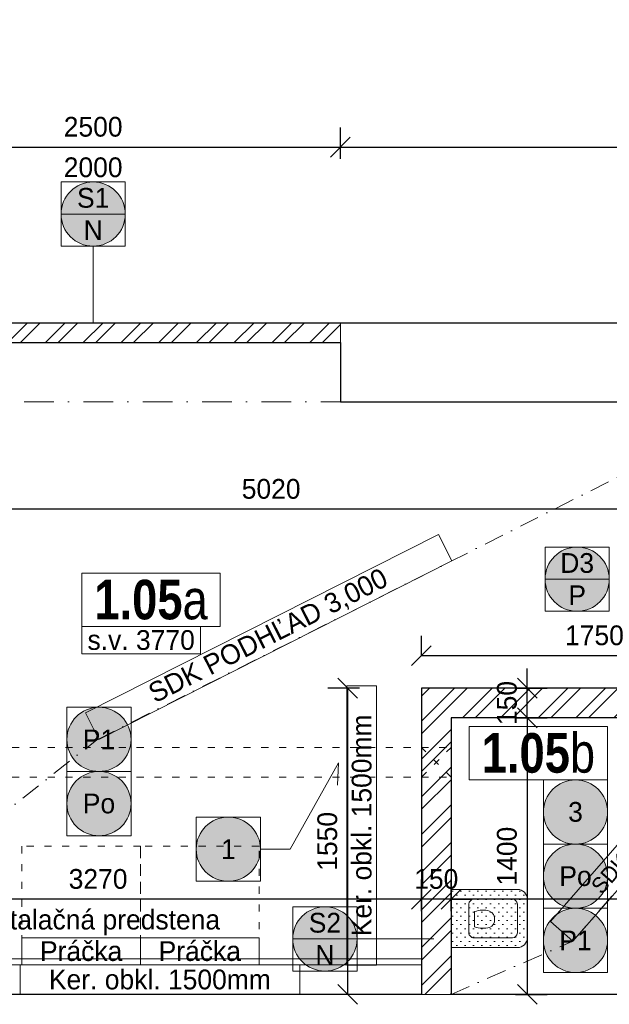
# Model space of a CAD drawing. Header units: millimetres. Extents: x -65956 to 5894746, y -14679 to 163521.
# Tile 27 of 89: x -59217 to -56236, y 29777 to 34761. Entities that reach past the tile are written whole.
import ezdxf

# ---------------------------------------------------------------- set-up
doc = ezdxf.new("R2010")
doc.units = ezdxf.units.MM
doc.linetypes.add('ACAD_ISO03W100', pattern=[30, 12, -18])
doc.linetypes.add('ČERCHOVANÁ', pattern=[1, 0.5, -0.25, 0, -0.25])
doc.layers.get('0').update_dxf_attribs({"lineweight": 5})
doc.layers.get('Defpoints').update_dxf_attribs({"color": 2, "lineweight": 30})
doc.layers.add('- pomocna', color=232, linetype='Continuous', lineweight=0, plot=False)
for name, color, linetype, lineweight in [('- popis', 7, 'Continuous', 0), ('- zariadenie', 30, 'Continuous', 0), ('Bodko ciarkovana T', 200, 'ČERCHOVANÁ', 0), ('H popisky', 30, 'Continuous', 25), ('H stavba', 82, 'Continuous', 30), ('KOTY', 51, 'Continuous', 5), ('m_ciarkovana zariadenie', 7, 'Continuous', 0), ('m_popis', 7, 'Continuous', 0), ('RE-nove', 10, 'Continuous', 0), ('Tbč stavba', 4, 'ČERCHOVANÁ', 0), ('Tč stavba', 7, 'ACAD_ISO03W100', 5), ('VT kóty', 51, 'Continuous', 5), ('VT sanita', 210, 'Continuous', 5)]:
    doc.layers.add(name, color=color, linetype=linetype, lineweight=lineweight)
doc.styles.add('1-100_te_2mm_200', font='technic_.ttf', dxfattribs={"height": 200})
doc.styles.add('1-20_ce_5mm_100', font='GOTHIC.TTF', dxfattribs={"height": 100})
doc.styles.add('1-50_ce_2mm_100', font='GOTHIC.TTF', dxfattribs={"height": 100})
doc.dimstyles.new('technic_1-100', dxfattribs={"dimtxt": 200, "dimasz": 240, "dimexe": 300, "dimexo": 200, "dimgap": 100, "dimtad": 1, "dimdec": 1, "dimrnd": 0.5, "dimtxsty": '1-100_te_2mm_200', "dimblk": 'OBLIQUE', "dimcen": 2.5, "dimclrd": 256, "dimclrt": 256, "dimadec": 0, "dimazin": 0, "dimtfac": 1, "dimtdec": 1, "dimtix": 1, "dimtmove": 1, "dimatfit": 3, "dimldrblk": 'OBLIQUE', "dimfxl": 400, "dimfxlon": 1, "dimarcsym": 0})
pattern_1 = [(45, (0, 0), (-95.45942, 95.45942), []), (45, (63.64, 0), (-95.45942, 95.45942), [])]

# ---------------------------------------------------------------- blocks, each defined once
blk = doc.blocks.new('_Oblique')
at = {"color": 0, "linetype": 'ByBlock', "lineweight": -2}
blk.add_line((-0.5, -0.5), (0.5, 0.5), dxfattribs=at)
blk = doc.blocks.new('*D498')
at = {"layer": 'Defpoints', "color": 0, "transparency": 16777216}
for p in [(-57596, 34115.7), (-60096, 33227), (-57596, 33227)]:
    blk.add_point(p, dxfattribs=at)
at = {"layer": 'KOTY', "color": 0, "lineweight": -2, "transparency": 16777216}
for p, q in [((-60096, 34055.7), (-60096, 34215.7)), ((-57596, 34055.7), (-57596, 34215.7))]:
    blk.add_line(p, q, dxfattribs=at)
at = {"layer": 'KOTY', "lineweight": -2, "transparency": 16777216}
blk.add_line((-60096, 34115.7), (-57596, 34115.7), dxfattribs=at)
at = {"layer": 'KOTY', "lineweight": -2, "transparency": 16777216, "xscale": 100, "yscale": 100, "zscale": 100, "rotation": 180}
blk.add_blockref('_Oblique', (-60096, 34115.7), dxfattribs=at)
at = {"layer": 'KOTY', "lineweight": -2, "transparency": 16777216, "xscale": 100, "yscale": 100, "zscale": 100}
blk.add_blockref('_Oblique', (-57596, 34115.7), dxfattribs=at)
at = {"layer": 'KOTY', "transparency": 16777216, "char_height": 100, "attachment_point": 5, "style": '1-20_ce_5mm_100'}
for s, insert in [('2500', (-58846, 34218.2)), ('2000', (-58846, 34013.1))]:
    blk.add_mtext(s, dxfattribs=dict(at, insert=insert))
blk = doc.blocks.new('*D499')
at = {"layer": 'Defpoints', "color": 0, "transparency": 16777216}
for p in [(-52906, 34115.7), (-57596, 33227), (-52906, 33227)]:
    blk.add_point(p, dxfattribs=at)
at = {"layer": 'KOTY', "color": 0, "lineweight": -2, "transparency": 16777216}
for p, q in [((-57596, 34055.7), (-57596, 34215.7)), ((-52906, 34055.7), (-52906, 34215.7))]:
    blk.add_line(p, q, dxfattribs=at)
at = {"layer": 'KOTY', "lineweight": -2, "transparency": 16777216}
blk.add_line((-57596, 34115.7), (-52906, 34115.7), dxfattribs=at)
at = {"layer": 'KOTY', "lineweight": -2, "transparency": 16777216, "xscale": 100, "yscale": 100, "zscale": 100, "rotation": 180}
blk.add_blockref('_Oblique', (-57596, 34115.7), dxfattribs=at)
at = {"layer": 'KOTY', "lineweight": -2, "transparency": 16777216, "xscale": 100, "yscale": 100, "zscale": 100}
blk.add_blockref('_Oblique', (-52906, 34115.7), dxfattribs=at)
at = {"layer": 'KOTY', "transparency": 16777216, "insert": (-55251, 34218.2), "char_height": 100, "attachment_point": 5, "style": '1-20_ce_5mm_100'}
blk.add_mtext('4690', dxfattribs=at)
blk = doc.blocks.new('*D506')
at = {"layer": 'Defpoints', "color": 0, "transparency": 16777216}
for p in [(-60456, 32827), (-55436, 32827), (-60456, 32282.9)]:
    blk.add_point(p, dxfattribs=at)
at = {"layer": 'KOTY', "color": 0, "lineweight": -2, "transparency": 16777216}
for p, q in [((-60456, 32342.9), (-60456, 32182.9)), ((-55436, 32342.9), (-55436, 32182.9))]:
    blk.add_line(p, q, dxfattribs=at)
at = {"layer": 'KOTY', "lineweight": -2, "transparency": 16777216}
blk.add_line((-55436, 32282.9), (-60456, 32282.9), dxfattribs=at)
at = {"layer": 'KOTY', "lineweight": -2, "transparency": 16777216, "xscale": 100, "yscale": 100, "zscale": 100, "rotation": 180}
blk.add_blockref('_Oblique', (-60456, 32282.9), dxfattribs=at)
at = {"layer": 'KOTY', "lineweight": -2, "transparency": 16777216, "xscale": 100, "yscale": 100, "zscale": 100}
blk.add_blockref('_Oblique', (-55436, 32282.9), dxfattribs=at)
at = {"layer": 'KOTY', "transparency": 16777216, "insert": (-57946, 32385.4), "char_height": 100, "attachment_point": 5, "style": '1-20_ce_5mm_100'}
blk.add_mtext('5020', dxfattribs=at)
blk = doc.blocks.new('*T439')
at = {"layer": 'Defpoints', "color": 8, "linetype": 'ByBlock', "lineweight": 0, "transparency": 16777216}
for p, q in [((0, 0), (700, 0)), ((0, 0), (0, -270.7)), ((700, 0), (700, -270.7)), ((0, -270.7), (700, -270.7))]:
    blk.add_line(p, q, dxfattribs=at)
at = {"layer": 'H popisky', "color": 0, "transparency": 16777216, "insert": (350, -135.3), "char_height": 200, "width": 696, "attachment_point": 5, "style": '1-50_ce_2mm_100'}
blk.add_mtext('{\\fTechnicLite|b1|i0|c2|p2;\\C256;1.05\\fArial Narrow|b0|i0|c0|p34;a}', dxfattribs=at)
blk = doc.blocks.new('*T460')
at = {"layer": 'Defpoints', "color": 8, "linetype": 'ByBlock', "lineweight": 0, "transparency": 16777216}
for p, q in [((0, 137.3), (600, 137.3)), ((0, 0), (0, 137.3)), ((600, 0), (600, 137.3)), ((0, 0), (600, 0))]:
    blk.add_line(p, q, dxfattribs=at)
at = {"layer": 'm_popis', "color": 0, "transparency": 16777216, "insert": (300, 68.7), "char_height": 100, "width": 596, "attachment_point": 5, "style": '1-50_ce_2mm_100'}
blk.add_mtext('Práčka', dxfattribs=at)
blk = doc.blocks.new('*T461')
at = {"layer": 'Defpoints', "color": 8, "linetype": 'ByBlock', "lineweight": 0, "transparency": 16777216}
for p, q in [((0, 137.3), (600, 137.3)), ((0, 0), (0, 137.3)), ((600, 0), (600, 137.3)), ((0, 0), (600, 0))]:
    blk.add_line(p, q, dxfattribs=at)
at = {"layer": 'm_popis', "color": 0, "transparency": 16777216, "insert": (300, 68.7), "char_height": 100, "width": 596, "attachment_point": 5, "style": '1-50_ce_2mm_100'}
blk.add_mtext('Práčka', dxfattribs=at)
blk = doc.blocks.new('*T414')
at = {"layer": 'Defpoints', "color": 8, "linetype": 'ByBlock', "lineweight": 0, "transparency": 16777216}
for p, q in [((0, 137.3), (600, 137.3)), ((0, 0), (0, 137.3)), ((600, 0), (600, 137.3)), ((0, 0), (600, 0))]:
    blk.add_line(p, q, dxfattribs=at)
at = {"layer": 'm_popis', "color": 0, "transparency": 16777216, "insert": (300, 68.7), "char_height": 100, "width": 596, "attachment_point": 5, "style": '1-50_ce_2mm_100'}
blk.add_mtext('s.v. 3770', dxfattribs=at)
blk = doc.blocks.new('fdgfdsgdfs')
at = {"layer": '- zariadenie'}
for p, q in [((1096714.8, -605249), (1096519.8, -605249)), ((1096469.8, -605299), (1096469.8, -605634.1)), ((1096519.8, -605324), (1096519.8, -605519.1)), ((1096689.8, -605299), (1096544.8, -605299)), ((1096714.8, -605519.1), (1096714.8, -605324)), ((1096764.8, -605634.1), (1096764.8, -605299)), ((1096620.8, -605515), (1096582.2, -605515)), ((1096620.8, -605515), (1096659.5, -605515)), ((1096689.8, -605544.1), (1096544.8, -605544.1)), ((1096469.8, -605634.1), (1096764.8, -605634.1))]:
    blk.add_line(p, q, dxfattribs=at)
for centre, radius, start, end in [((1096519.8, -605299), 50, 90, 180), ((1096714.8, -605299), 50, 0, 90), ((1096544.8, -605324), 25, 90, 180), ((1096689.8, -605324), 25, 0, 90), ((1096617.4, -605455.8), 41.5, 84.2198, 156.4961), ((1096624.3, -605455.8), 41.5, 23.5039, 95.7802), ((1096700.5, -605472.5), 125.7, 164.6539, 199.755), ((1096541.2, -605472.5), 125.7, 340.245, 15.346), ((1096544.8, -605519.1), 25, 180, 270), ((1096689.8, -605519.1), 25, 270, 0)]:
    blk.add_arc(centre, radius, start, end, dxfattribs=at)
blk = doc.blocks.new('*T841')
at = {"layer": 'Defpoints', "color": 8, "linetype": 'ByBlock', "lineweight": 0, "transparency": 16777216}
for p, q in [((0, 0), (700, 0)), ((0, 0), (0, -270.7)), ((700, 0), (700, -270.7)), ((0, -270.7), (700, -270.7))]:
    blk.add_line(p, q, dxfattribs=at)
at = {"layer": 'H popisky', "color": 0, "transparency": 16777216, "insert": (350, -135.3), "char_height": 200, "width": 696, "attachment_point": 5, "style": '1-50_ce_2mm_100'}
blk.add_mtext('{\\fTechnicLite|b1|i0|c2|p2;\\C256;1.05\\fArial Narrow|b0|i0|c238|p34;b}', dxfattribs=at)
blk = doc.blocks.new('*T844')
at = {"layer": 'Defpoints', "color": 8, "linetype": 'ByBlock', "lineweight": 0, "transparency": 16777216}
for p, q in [((0, 0), (324.9, 0)), ((0, 0), (0, -324.9)), ((324.9, 0), (324.9, -324.9)), ((0, -162.5), (324.9, -162.5)), ((0, -324.9), (324.9, -324.9))]:
    blk.add_line(p, q, dxfattribs=at)
at = {"layer": 'VT kóty', "color": 0, "transparency": 16777216, "char_height": 100, "width": 320.944, "attachment_point": 5, "style": '1-50_ce_2mm_100'}
for s, insert in [('S1', (162.5, -81.2)), ('N', (162.5, -243.7))]:
    blk.add_mtext(s, dxfattribs=dict(at, insert=insert))
blk = doc.blocks.new('*T845')
at = {"layer": 'Defpoints', "color": 8, "linetype": 'ByBlock', "lineweight": 0, "transparency": 16777216}
for p, q in [((0, 0), (324.9, 0)), ((0, 0), (0, -324.9)), ((324.9, 0), (324.9, -324.9)), ((0, -162.5), (324.9, -162.5)), ((0, -324.9), (324.9, -324.9))]:
    blk.add_line(p, q, dxfattribs=at)
at = {"layer": 'VT kóty', "color": 0, "transparency": 16777216, "char_height": 100, "width": 320.944, "attachment_point": 5, "style": '1-50_ce_2mm_100'}
for s, insert in [('S2', (162.5, -81.2)), ('N', (162.5, -243.7))]:
    blk.add_mtext(s, dxfattribs=dict(at, insert=insert))
blk = doc.blocks.new('*T853')
at = {"layer": 'Defpoints', "color": 8, "linetype": 'ByBlock', "lineweight": 0, "transparency": 16777216}
for p, q in [((0, 0), (324.9, 0)), ((0, 0), (0, -324.9)), ((324.9, 0), (324.9, -324.9)), ((0, -162.5), (324.9, -162.5)), ((0, -324.9), (324.9, -324.9))]:
    blk.add_line(p, q, dxfattribs=at)
at = {"layer": 'VT kóty', "color": 0, "transparency": 16777216, "char_height": 100, "width": 320.944, "attachment_point": 5, "style": '1-50_ce_2mm_100'}
for s, insert in [('D3', (162.5, -81.2)), ('P', (162.5, -243.7))]:
    blk.add_mtext(s, dxfattribs=dict(at, insert=insert))
blk = doc.blocks.new('*D864')
at = {"layer": 'Defpoints', "color": 0, "transparency": 16777216}
for p in [(-57036, 31227), (-57036, 29827), (-56650.9, 29827)]:
    blk.add_point(p, dxfattribs=at)
at = {"layer": 'KOTY', "color": 0, "lineweight": -2, "transparency": 16777216}
for p, q in [((-56710.9, 31227), (-56550.9, 31227)), ((-56710.9, 29827), (-56550.9, 29827))]:
    blk.add_line(p, q, dxfattribs=at)
at = {"layer": 'KOTY', "lineweight": -2, "transparency": 16777216}
blk.add_line((-56650.9, 31227), (-56650.9, 29827), dxfattribs=at)
at = {"layer": 'KOTY', "lineweight": -2, "transparency": 16777216, "xscale": 100, "yscale": 100, "zscale": 100}
for p, rotation in [((-56650.9, 31227), 90), ((-56650.9, 29827), 270)]:
    blk.add_blockref('_Oblique', p, dxfattribs=dict(at, rotation=rotation))
at = {"layer": 'KOTY', "transparency": 16777216, "insert": (-56753.4, 30527), "char_height": 100, "attachment_point": 5, "rotation": 90, "style": '1-20_ce_5mm_100'}
blk.add_mtext('1400', dxfattribs=at)
blk = doc.blocks.new('*D865')
at = {"layer": 'Defpoints', "color": 0, "transparency": 16777216}
for p in [(-57036, 31377), (-56650.9, 31377), (-57036, 31227)]:
    blk.add_point(p, dxfattribs=at)
at = {"layer": 'KOTY', "lineweight": -2, "transparency": 16777216}
for p, q in [((-56650.9, 31377), (-56650.9, 31477)), ((-56650.9, 31227), (-56650.9, 31377)), ((-56650.9, 31227), (-56650.9, 31127))]:
    blk.add_line(p, q, dxfattribs=at)
at = {"layer": 'KOTY', "color": 0, "lineweight": -2, "transparency": 16777216}
for p, q in [((-56710.9, 31377), (-56550.9, 31377)), ((-56710.9, 31227), (-56550.9, 31227))]:
    blk.add_line(p, q, dxfattribs=at)
at = {"layer": 'KOTY', "lineweight": -2, "transparency": 16777216, "xscale": 100, "yscale": 100, "zscale": 100}
for p, rotation in [((-56650.9, 31377), 270), ((-56650.9, 31227), 90)]:
    blk.add_blockref('_Oblique', p, dxfattribs=dict(at, rotation=rotation))
at = {"layer": 'KOTY', "transparency": 16777216, "insert": (-56753.4, 31302), "char_height": 100, "attachment_point": 5, "rotation": 90, "style": '1-20_ce_5mm_100'}
blk.add_mtext('150', dxfattribs=at)
blk = doc.blocks.new('*D867')
at = {"layer": 'Defpoints', "color": 0, "transparency": 16777216}
for p in [(-57036, 30308.5), (-57036, 29827), (-55436, 29827)]:
    blk.add_point(p, dxfattribs=at)
at = {"layer": 'KOTY', "color": 0, "lineweight": -2, "transparency": 16777216}
for p, q in [((-57036, 30248.5), (-57036, 30408.5)), ((-55436, 30248.5), (-55436, 30408.5))]:
    blk.add_line(p, q, dxfattribs=at)
at = {"layer": 'KOTY', "lineweight": -2, "transparency": 16777216}
blk.add_line((-55436, 30308.5), (-57036, 30308.5), dxfattribs=at)
at = {"layer": 'KOTY', "lineweight": -2, "transparency": 16777216, "xscale": 100, "yscale": 100, "zscale": 100, "rotation": 180}
blk.add_blockref('_Oblique', (-57036, 30308.5), dxfattribs=at)
at = {"layer": 'KOTY', "lineweight": -2, "transparency": 16777216, "xscale": 100, "yscale": 100, "zscale": 100}
blk.add_blockref('_Oblique', (-55436, 30308.5), dxfattribs=at)
at = {"layer": 'KOTY', "transparency": 16777216, "insert": (-55952.5, 30414.8), "char_height": 100, "attachment_point": 5, "style": '1-20_ce_5mm_100'}
blk.add_mtext('1600', dxfattribs=at)
blk = doc.blocks.new('*D868')
at = {"layer": 'Defpoints', "color": 0, "transparency": 16777216}
for p in [(-57186, 30308.5), (-57186, 29827), (-57036, 29827)]:
    blk.add_point(p, dxfattribs=at)
at = {"layer": 'KOTY', "color": 0, "lineweight": -2, "transparency": 16777216}
for p, q in [((-57186, 30248.5), (-57186, 30408.5)), ((-57036, 30248.5), (-57036, 30408.5))]:
    blk.add_line(p, q, dxfattribs=at)
at = {"layer": 'KOTY', "lineweight": -2, "transparency": 16777216}
for p, q in [((-57186, 30308.5), (-57286, 30308.5)), ((-57036, 30308.5), (-57186, 30308.5)), ((-57036, 30308.5), (-56936, 30308.5))]:
    blk.add_line(p, q, dxfattribs=at)
at = {"layer": 'KOTY', "lineweight": -2, "transparency": 16777216, "xscale": 100, "yscale": 100, "zscale": 100}
blk.add_blockref('_Oblique', (-57186, 30308.5), dxfattribs=at)
at = {"layer": 'KOTY', "lineweight": -2, "transparency": 16777216, "xscale": 100, "yscale": 100, "zscale": 100, "rotation": 180}
blk.add_blockref('_Oblique', (-57036, 30308.5), dxfattribs=at)
at = {"layer": 'KOTY', "transparency": 16777216, "insert": (-57111, 30411), "char_height": 100, "attachment_point": 5, "style": '1-20_ce_5mm_100'}
blk.add_mtext('150', dxfattribs=at)
blk = doc.blocks.new('*D869')
at = {"layer": 'Defpoints', "color": 0, "transparency": 16777216}
for p in [(-60456, 30308.5), (-60456, 29827), (-57186, 29827)]:
    blk.add_point(p, dxfattribs=at)
at = {"layer": 'KOTY', "color": 0, "lineweight": -2, "transparency": 16777216}
for p, q in [((-60456, 30248.5), (-60456, 30408.5)), ((-57186, 30248.5), (-57186, 30408.5))]:
    blk.add_line(p, q, dxfattribs=at)
at = {"layer": 'KOTY', "lineweight": -2, "transparency": 16777216}
blk.add_line((-57186, 30308.5), (-60456, 30308.5), dxfattribs=at)
at = {"layer": 'KOTY', "lineweight": -2, "transparency": 16777216, "xscale": 100, "yscale": 100, "zscale": 100, "rotation": 180}
blk.add_blockref('_Oblique', (-60456, 30308.5), dxfattribs=at)
at = {"layer": 'KOTY', "lineweight": -2, "transparency": 16777216, "xscale": 100, "yscale": 100, "zscale": 100}
blk.add_blockref('_Oblique', (-57186, 30308.5), dxfattribs=at)
at = {"layer": 'KOTY', "transparency": 16777216, "char_height": 100, "attachment_point": 5, "style": '1-20_ce_5mm_100'}
for s, insert in [('3270', (-58821, 30411)), ('inštalačná predstena', (-58821, 30190.7))]:
    blk.add_mtext(s, dxfattribs=dict(at, insert=insert))
blk = doc.blocks.new('*D870')
at = {"layer": 'Defpoints', "color": 0, "transparency": 16777216}
for p in [(-57186, 31541.5), (-57186, 31377), (-55436, 31377)]:
    blk.add_point(p, dxfattribs=at)
at = {"layer": 'KOTY', "color": 0, "lineweight": -2, "transparency": 16777216}
for p, q in [((-57186, 31541.5), (-57186, 31641.5)), ((-55436, 31541.5), (-55436, 31641.5))]:
    blk.add_line(p, q, dxfattribs=at)
at = {"layer": 'KOTY', "lineweight": -2, "transparency": 16777216}
blk.add_line((-55436, 31541.5), (-57186, 31541.5), dxfattribs=at)
at = {"layer": 'KOTY', "lineweight": -2, "transparency": 16777216, "xscale": 100, "yscale": 100, "zscale": 100, "rotation": 180}
blk.add_blockref('_Oblique', (-57186, 31541.5), dxfattribs=at)
at = {"layer": 'KOTY', "lineweight": -2, "transparency": 16777216, "xscale": 100, "yscale": 100, "zscale": 100}
blk.add_blockref('_Oblique', (-55436, 31541.5), dxfattribs=at)
at = {"layer": 'KOTY', "transparency": 16777216, "insert": (-56311, 31644.1), "char_height": 100, "attachment_point": 5, "style": '1-20_ce_5mm_100'}
blk.add_mtext('1750', dxfattribs=at)
blk = doc.blocks.new('*T873')
at = {"layer": 'Defpoints', "color": 8, "linetype": 'ByBlock', "lineweight": 0, "transparency": 16777216}
for p, q in [((0, 0), (324.9, 0)), ((0, 0), (0, -324.9)), ((324.9, 0), (324.9, -324.9)), ((0, -324.9), (324.9, -324.9))]:
    blk.add_line(p, q, dxfattribs=at)
at = {"layer": '- popis', "color": 0, "transparency": 16777216, "insert": (162.5, -162.5), "char_height": 100, "width": 320.944, "attachment_point": 5, "style": '1-50_ce_2mm_100'}
blk.add_mtext('Po', dxfattribs=at)
blk = doc.blocks.new('*T874')
at = {"layer": 'Defpoints', "color": 8, "linetype": 'ByBlock', "lineweight": 0, "transparency": 16777216}
for p, q in [((0, 0), (324.9, 0)), ((0, 0), (0, -324.9)), ((324.9, 0), (324.9, -324.9)), ((0, -324.9), (324.9, -324.9))]:
    blk.add_line(p, q, dxfattribs=at)
at = {"layer": '- popis', "color": 0, "transparency": 16777216, "insert": (162.5, -162.5), "char_height": 100, "width": 320.944, "attachment_point": 5, "style": '1-50_ce_2mm_100'}
blk.add_mtext('P1', dxfattribs=at)
blk = doc.blocks.new('*T875')
at = {"layer": 'Defpoints', "color": 8, "linetype": 'ByBlock', "lineweight": 0, "transparency": 16777216}
for p, q in [((-67.8, 133.8), (1716.4, 1037.6)), ((1784.1, 903.8), (1716.4, 1037.6)), ((0, 0), (1784.1, 903.8)), ((0, 0), (-67.8, 133.8))]:
    blk.add_line(p, q, dxfattribs=at)
at = {"layer": 'm_popis', "color": 0, "transparency": 16777216, "insert": (858.2, 518.8), "char_height": 100, "width": 1996, "attachment_point": 5, "rotation": 26.8656, "style": '1-50_ce_2mm_100'}
blk.add_mtext('SDK PODHĽAD 3,000', dxfattribs=at)
blk = doc.blocks.new('*D876')
at = {"layer": 'Defpoints', "color": 0, "transparency": 16777216}
for p in [(-57186, 31377), (-57559.1, 29827), (-57186, 29827)]:
    blk.add_point(p, dxfattribs=at)
at = {"layer": 'KOTY', "color": 0, "lineweight": -2, "transparency": 16777216}
for p, q in [((-57499.1, 31377), (-57659.1, 31377)), ((-57499.1, 29827), (-57659.1, 29827))]:
    blk.add_line(p, q, dxfattribs=at)
at = {"layer": 'KOTY', "lineweight": -2, "transparency": 16777216}
blk.add_line((-57559.1, 31377), (-57559.1, 29827), dxfattribs=at)
at = {"layer": 'KOTY', "lineweight": -2, "transparency": 16777216, "xscale": 100, "yscale": 100, "zscale": 100}
for p, rotation in [((-57559.1, 31377), 90), ((-57559.1, 29827), 270)]:
    blk.add_blockref('_Oblique', p, dxfattribs=dict(at, rotation=rotation))
at = {"layer": 'KOTY', "transparency": 16777216, "insert": (-57661.6, 30602), "char_height": 100, "attachment_point": 5, "rotation": 90, "style": '1-20_ce_5mm_100'}
blk.add_mtext('1550', dxfattribs=at)
blk = doc.blocks.new('*T877')
at = {"layer": 'Defpoints', "color": 8, "linetype": 'ByBlock', "lineweight": 0, "transparency": 16777216}
for p, q in [((0, 0), (324.9, 0)), ((0, 0), (0, -324.9)), ((324.9, 0), (324.9, -324.9)), ((0, -324.9), (324.9, -324.9))]:
    blk.add_line(p, q, dxfattribs=at)
at = {"layer": '- popis', "color": 0, "transparency": 16777216, "insert": (162.5, -162.5), "char_height": 100, "width": 320.944, "attachment_point": 5, "style": '1-50_ce_2mm_100'}
blk.add_mtext('1', dxfattribs=at)
blk = doc.blocks.new('*T878')
at = {"layer": 'Defpoints', "color": 8, "linetype": 'ByBlock', "lineweight": 0, "transparency": 16777216}
for p, q in [((0, 0), (324.9, 0)), ((0, 0), (0, -324.9)), ((324.9, 0), (324.9, -324.9)), ((0, -324.9), (324.9, -324.9))]:
    blk.add_line(p, q, dxfattribs=at)
at = {"layer": '- popis', "color": 0, "transparency": 16777216, "insert": (162.5, -162.5), "char_height": 100, "width": 320.944, "attachment_point": 5, "style": '1-50_ce_2mm_100'}
blk.add_mtext('P1', dxfattribs=at)
blk = doc.blocks.new('*T879')
at = {"layer": 'Defpoints', "color": 8, "linetype": 'ByBlock', "lineweight": 0, "transparency": 16777216}
for p, q in [((0, 0), (324.9, 0)), ((0, 0), (0, -324.9)), ((324.9, 0), (324.9, -324.9)), ((0, -324.9), (324.9, -324.9))]:
    blk.add_line(p, q, dxfattribs=at)
at = {"layer": '- popis', "color": 0, "transparency": 16777216, "insert": (162.5, -162.5), "char_height": 100, "width": 320.944, "attachment_point": 5, "style": '1-50_ce_2mm_100'}
blk.add_mtext('Po', dxfattribs=at)
blk = doc.blocks.new('*T880')
at = {"layer": 'Defpoints', "color": 8, "linetype": 'ByBlock', "lineweight": 0, "transparency": 16777216}
for p, q in [((-113.1, 98.5), (940.8, 1308.7)), ((1053.9, 1210.2), (940.8, 1308.7)), ((0, 0), (1053.9, 1210.2)), ((0, 0), (-113.1, 98.5))]:
    blk.add_line(p, q, dxfattribs=at)
at = {"layer": 'm_popis', "color": 0, "transparency": 16777216, "insert": (470.4, 654.4), "char_height": 80, "width": 1600.801, "attachment_point": 5, "rotation": 48.9484, "style": '1-50_ce_2mm_100'}
blk.add_mtext('SDK PODHĽAD 3,000', dxfattribs=at)
blk = doc.blocks.new('*T881')
at = {"layer": 'Defpoints', "color": 8, "linetype": 'ByBlock', "lineweight": 0, "transparency": 16777216}
for p, q in [((0, 0), (324.9, 0)), ((0, 0), (0, -324.9)), ((324.9, 0), (324.9, -324.9)), ((0, -324.9), (324.9, -324.9))]:
    blk.add_line(p, q, dxfattribs=at)
at = {"layer": '- popis', "color": 0, "transparency": 16777216, "insert": (162.5, -162.5), "char_height": 100, "width": 320.944, "attachment_point": 5, "style": '1-50_ce_2mm_100'}
blk.add_mtext('3', dxfattribs=at)
blk = doc.blocks.new('*T909')
at = {"layer": 'Defpoints', "color": 8, "linetype": 'ByBlock', "lineweight": 0, "transparency": 16777216}
for p, q in [((0, 150), (1414.1, 150)), ((0, 0), (0, 150)), ((1414.1, 0), (1414.1, 150)), ((0, 0), (1414.1, 0))]:
    blk.add_line(p, q, dxfattribs=at)
at = {"layer": 'm_popis', "color": 0, "transparency": 16777216, "insert": (707.1, 75), "char_height": 100, "width": 1410.137, "attachment_point": 5, "style": '1-50_ce_2mm_100'}
blk.add_mtext('Ker. obkl. 1500mm', dxfattribs=at)
blk = doc.blocks.new('*T978')
at = {"layer": 'Defpoints', "color": 8, "linetype": 'ByBlock', "lineweight": 0, "transparency": 16777216}
for p, q in [((-150, 0), (-150, 1414.1)), ((0, 1414.1), (-150, 1414.1)), ((0, 0), (0, 1414.1)), ((0, 0), (-150, 0))]:
    blk.add_line(p, q, dxfattribs=at)
at = {"layer": 'm_popis', "color": 0, "transparency": 16777216, "insert": (-75, 707.1), "char_height": 100, "width": 1410.137, "attachment_point": 5, "rotation": 90, "style": '1-50_ce_2mm_100'}
blk.add_mtext('Ker. obkl. 1500mm', dxfattribs=at)

msp = doc.modelspace()

# ---------------------------------------------------------------- hatches: boundary and pattern name
at = {"layer": 'RE-nove'}
for points in [[(-59008.48, 33777, 1), (-58683.53, 33777, 1)], [(-56236.01, 31928.84, 1), (-56560.95, 31928.84, 1)], [(-58654.11, 31117.93, 1), (-58979.05, 31117.93, 1)], [(-58654.11, 30792.99, 1), (-58979.05, 30792.99, 1)], [(-56244.42, 30750.31, 1), (-56569.37, 30750.31, 1)], [(-58000.03, 30562.14, 1), (-58324.98, 30562.14, 1)], [(-56244.42, 30425.37, 1), (-56569.37, 30425.37, 1)], [(-57836.53, 30107.94, 1), (-57511.58, 30107.94, 1)], [(-56244.42, 30100.42, 1), (-56569.37, 30100.42, 1)]]:
    msp.add_hatch(color=256, dxfattribs=at).paths.add_polyline_path(points)
h = msp.add_hatch(dxfattribs=at)
h.set_pattern_fill('ZDIVO-OBECNE', color=256, scale=45, style=0)
h.set_pattern_definition(pattern_1)
h.paths.add_polyline_path([(-57596.01, 33227.03), (-60096.01, 33227.03), (-60096.01, 33127.03), (-57596.01, 33127.03)])
h = msp.add_hatch(dxfattribs=at)
h.set_pattern_fill('ZDIVO-OBECNE', color=256, scale=45, style=0)
h.set_pattern_definition(pattern_1)
h.paths.add_polyline_path([(-55286.01, 32827.03), (-55436.01, 32827.03), (-55436.01, 32377.03), (-55286.01, 32377.03)])
h.paths.add_polyline_path([(-55436.01, 31377.03), (-57186.01, 31377.03), (-57186.01, 29827.03), (-57036.01, 29827.03), (-57036.01, 31227.03), (-55436.01, 31227.03), (-55436.01, 31127.03), (-55286.01, 31127.03), (-55286.01, 31477.03), (-55436.01, 31477.03)])
h.paths.add_polyline_path([(-55436.01, 29827.03), (-55286.01, 29827.03), (-55286.01, 30227.03), (-55436.01, 30227.03)])
h = msp.add_hatch(dxfattribs=at)
h.set_pattern_fill('OMITKA', color=256, scale=30, angle=-90)
h.set_pattern_definition([(315, (-44173.138, 95644.123), (21.213203, 21.213203), [0, -30])])
h.paths.add_polyline_path([(-57036.01, 30358.75), (-57036.01, 30063.75), (-56700.88, 30063.75, 0.4142136), (-56650.88, 30113.75), (-56650.88, 30308.75, 0.4142136), (-56700.88, 30358.75)])

# ---------------------------------------------------------------- linework, layer by layer
at = {"layer": '- pomocna'}
for points in [[(-60456.01, 33227.03), (-50456.01, 33227.03), (-50456.01, 39527.03), (-52406.01, 39527.03), (-52406.01, 39677.03), (-53856.01, 39677.03), (-53856.01, 39527.03), (-54806.01, 39527.03), (-54806.01, 39677.03), (-56256.01, 39677.03), (-56256.01, 39527.03), (-57206.01, 39527.03), (-57206.01, 39677.03), (-58656.01, 39677.03), (-58656.01, 39527.03), (-60456.01, 39527.03), (-60456.01, 33227.03)], [(-60456.01, 29827.03), (-57186.01, 29827.03), (-57186.01, 31377.03), (-55436.01, 31377.03), (-55436.01, 32827.03), (-57596.01, 32827.03), (-57596.01, 33127.03), (-60096.01, 33127.03), (-60096.01, 32827.03), (-60456.01, 32827.03), (-60456.01, 32627.03), (-60606.01, 32627.03), (-60606.01, 31177.03), (-60456.01, 31177.03), (-60456.01, 29827.03)]]:
    msp.add_lwpolyline(points, dxfattribs=at)
msp.add_lwpolyline([(-57036.01, 29827.03), (-55436.01, 29827.03), (-55436.01, 31227.03), (-57036.01, 31227.03)], close=True, dxfattribs=at)
for p, q in [((-57596.01, 33127.03), (-57596.01, 33227.03)), ((-60426.01, 30007.03), (-57186.01, 30007.03)), ((-57186.01, 29977.03), (-60456.01, 29977.03)), ((-57036.01, 29827.03), (-57186.01, 29827.03))]:
    msp.add_line(p, q)
at = {"layer": 'Bodko ciarkovana T', "ltscale": 200}
for p, q in [((-58829.58, 31114.76), (-55436.01, 32827.03)), ((-56419.9, 30097.25), (-55436.01, 31227.03)), ((-60456.01, 29827.03), (-58829.58, 31114.76)), ((-57036.01, 29827.03), (-56419.9, 30097.25))]:
    msp.add_line(p, q, dxfattribs=at)
at = {"layer": 'H stavba'}
for p, q in [((-60096.01, 33227.03), (-57596.01, 33227.03)), ((-57596.01, 33227.03), (-52906.01, 33227.03)), ((-60096.01, 33127.03), (-57596.01, 33127.03)), ((-57596.01, 33127.03), (-57596.01, 32827.03)), ((-57596.01, 32827.03), (-55436.01, 32827.03)), ((-57186.01, 31377.03), (-57186.01, 29827.03)), ((-55436.01, 31377.03), (-57186.01, 31377.03)), ((-57036.01, 31227.03), (-57036.01, 29827.03)), ((-55436.01, 31227.03), (-57036.01, 31227.03)), ((-57186.01, 29827.03), (-60456.01, 29827.03)), ((-55436.01, 29827.03), (-57036.01, 29827.03))]:
    msp.add_line(p, q, dxfattribs=at)
at = {"layer": 'm_ciarkovana zariadenie', "linetype": 'ACAD_ISO03W100', "ltscale": 3}
for points in [[(-58606.82, 29977.03), (-58606.82, 30577.03), (-59206.82, 30577.03), (-59206.82, 29977.03)], [(-58006.82, 29977.03), (-58006.82, 30577.03), (-58606.82, 30577.03), (-58606.82, 29977.03)]]:
    msp.add_lwpolyline(points, close=True, dxfattribs=at)
at = {"layer": 'Tbč stavba', "ltscale": 300}
msp.add_line((-60096.01, 32827.03), (-57596.01, 32827.03), dxfattribs=at)
at = {"layer": 'Tč stavba', "ltscale": 3}
for p, q in [((-61056.01, 31077.03), (-57036.01, 31077.03)), ((-57186.01, 30927.03), (-57036.01, 31077.03)), ((-57036.01, 30927.03), (-57186.01, 31077.03)), ((-61056.01, 30927.03), (-57036.01, 30927.03))]:
    msp.add_line(p, q, dxfattribs=at)
at = {"layer": 'VT sanita'}
for p, q in [((-58846.01, 33227.03), (-58846.01, 33614.53)), ((-57124.08, 30107.94), (-57511.58, 30107.94))]:
    msp.add_line(p, q, dxfattribs=at)
msp.add_lwpolyline([(-58000.03, 30562.14), (-57850.03, 30562.14), (-57605.94, 30998.5), (-57611.12, 30886.82)], dxfattribs=at)
for centre in [(-58846.01, 33777), (-56398.48, 31928.84), (-58816.58, 31117.93), (-58816.58, 30792.99), (-56406.9, 30750.31), (-58162.51, 30562.14), (-56406.9, 30425.37), (-57674.05, 30107.94), (-56406.9, 30100.42)]:
    msp.add_circle(centre, 162.47, dxfattribs=at)

# ---------------------------------------------------------------- block references
for name, p in [('*T844', (-59008.48, 33939.48)), ('*T875', (-58816.58, 31117.93)), ('*T853', (-56560.95, 32091.31)), ('*T439', (-58903.25, 31959.58)), ('*T414', (-58903.25, 31551.58)), ('*T880', (-56419.9, 30097.25)), ('*T978', (-57412.83, 29975.64)), ('*T874', (-58979.05, 31280.41)), ('*T841', (-56944.42, 31183.45)), ('*T873', (-58979.05, 30955.46)), ('*T881', (-56569.37, 30912.79)), ('*T877', (-58324.98, 30724.61)), ('*T879', (-56569.37, 30587.84)), ('*T845', (-57836.53, 30270.41)), ('*T878', (-56569.37, 30262.9)), ('*T460', (-59206.82, 29977.03)), ('*T461', (-58606.82, 29977.03)), ('*T909', (-59215.7, 29827.03))]:
    msp.add_blockref(name, p)
at = {"layer": 'H stavba', "rotation": 270}
msp.add_blockref('fdgfdsgdfs', (548598.09, 1126828.58), dxfattribs=at)

# ---------------------------------------------------------------- dimensions: what is measured, and where the dimension line sits
at = {"layer": 'KOTY'}
for base, p1, p2, text, picture, middle in [((-57596.01, 34115.66), (-60096.01, 33227.03), (-57596.01, 33227.03), '<>\\X 2000', '*D498', (-58846.01, 34115.66)), ((-60456.01, 30308.5), (-57186.01, 29827.03), (-60456.01, 29827.03), '<>\\X inštalačná predstena', '*D869', (-58821.01, 30308.5))]:
    dim = msp.add_linear_dim(base=base, p1=p1, p2=p2, text=text, dimstyle='technic_1-100', override={"dimtxt": 100, "dimasz": 100, "dimexe": 100, "dimgap": 50, "dimtxsty": '1-20_ce_5mm_100', "dimfxl": 60}, dxfattribs=at)
    dim.commit()
    dim.dimension.update_dxf_attribs({"geometry": picture, "text_midpoint": middle})
for base, p1, p2, picture, middle in [((-52906.01, 34115.66), (-57596.01, 33227.03), (-52906.01, 33227.03), '*D499', (-55251.01, 34218.18)), ((-60456.01, 32282.92), (-55436.01, 32827.03), (-60456.01, 32827.03), '*D506', (-57946.01, 32385.44)), ((-57186.01, 31541.54), (-55436.01, 31377.03), (-57186.01, 31377.03), '*D870', (-56311.01, 31644.06)), ((-57186.01, 30308.5), (-57036.01, 29827.03), (-57186.01, 29827.03), '*D868', (-57111.01, 30411.01))]:
    dim = msp.add_linear_dim(base=base, p1=p1, p2=p2, dimstyle='technic_1-100', override={"dimtxt": 100, "dimasz": 100, "dimexe": 100, "dimgap": 50, "dimtxsty": '1-20_ce_5mm_100', "dimfxl": 60}, dxfattribs=at)
    dim.commit()
    dim.dimension.update_dxf_attribs({"geometry": picture, "text_midpoint": middle})
for base, p1, p2, picture, middle in [((-56650.88, 31377.03), (-57036.01, 31227.03), (-57036.01, 31377.03), '*D865', (-56753.4, 31302.03)), ((-57559.08, 29827.03), (-57186.01, 31377.03), (-57186.01, 29827.03), '*D876', (-57661.6, 30602.03)), ((-56650.88, 29827.03), (-57036.01, 31227.03), (-57036.01, 29827.03), '*D864', (-56753.4, 30527.03))]:
    dim = msp.add_linear_dim(base=base, p1=p1, p2=p2, angle=90, dimstyle='technic_1-100', override={"dimtxt": 100, "dimasz": 100, "dimexe": 100, "dimgap": 50, "dimtxsty": '1-20_ce_5mm_100', "dimfxl": 60}, dxfattribs=at)
    dim.commit()
    dim.dimension.update_dxf_attribs({"geometry": picture, "text_midpoint": middle})
dim = msp.add_linear_dim(base=(-57036.01, 30308.5), p1=(-55436.01, 29827.03), p2=(-57036.01, 29827.03), dimstyle='technic_1-100', override={"dimtxt": 100, "dimasz": 100, "dimexe": 100, "dimgap": 50, "dimtxsty": '1-20_ce_5mm_100', "dimfxl": 60}, dxfattribs=at)
dim.commit()
dim.dimension.update_dxf_attribs({"geometry": '*D867', "text_midpoint": (-55952.5, 30312.25), "dimtype": 160})

doc.saveas('drawing.dxf')
